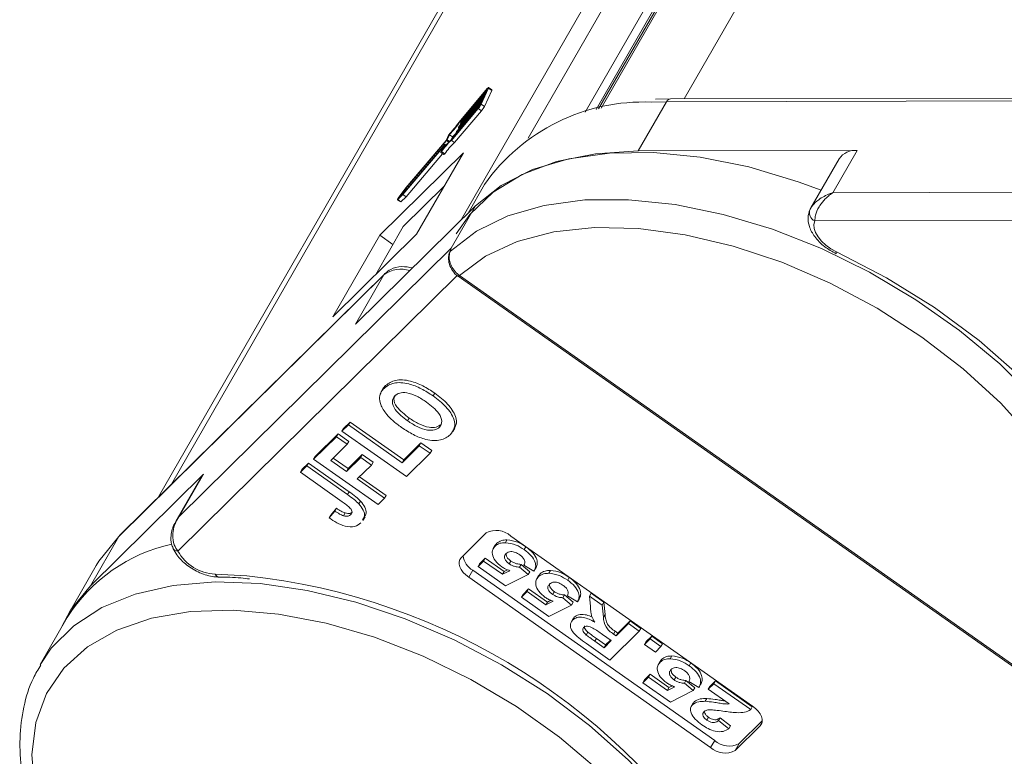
# Model space of a CAD drawing. Header units: millimetres. Extents: x 2390 to 3312, y -95 to 558.
# Tile 24 of 49: x 2869 to 2909, y 462 to 492. Entities that reach past the tile are written whole.
import ezdxf

# ---------------------------------------------------------------- set-up
doc = ezdxf.new("R2010")
doc.units = ezdxf.units.MM

msp = doc.modelspace()

# ---------------------------------------------------------------- linework, layer by layer
at = {"color": 7, "linetype": 'Continuous', "lineweight": 15}
for p, q in [((2896.198, 488.954), (2912.215, 516.831)), ((2908.802, 516.336), (2892.85, 488.571)), ((2908.649, 516.222), (2892.75, 488.549)), ((2906.448, 512.55), (2892.645, 488.525)), ((2887.219, 484.078), (2903.187, 511.871)), ((2903.987, 511.857), (2889.92, 487.374)), ((2892.213, 488.413), (2905.309, 511.208)), ((2875.563, 473.442), (2890.498, 499.437)), ((2889.619, 498.298), (2875.044, 472.929)), ((2888.247, 489.31), (2887.18, 488.048)), ((2888.271, 489.364), (2887.187, 488.081)), ((2888.025, 488.741), (2888.316, 489.381)), ((2888.213, 489.209), (2888.262, 489.316)), ((2888.247, 489.31), (2888.256, 489.304)), ((2888.316, 489.381), (2888.446, 489.289)), ((2888.452, 489.318), (2888.323, 489.409)), ((2888.104, 488.969), (2887.114, 487.797)), ((2887.138, 487.85), (2888.128, 489.023)), ((2888.189, 489.156), (2887.199, 487.983)), ((2887.223, 488.037), (2888.213, 489.209)), ((2888.043, 488.836), (2888.104, 488.969)), ((2888.128, 489.023), (2888.189, 489.156)), ((2888.155, 488.649), (2888.446, 489.289)), ((2895.639, 488.952), (2895.038, 488.933)), ((2916.333, 488.998), (2895.639, 488.952)), ((2886.823, 487.281), (2887.907, 488.563)), ((2886.865, 487.354), (2887.931, 488.617)), ((2888.019, 488.783), (2887.029, 487.61)), ((2887.053, 487.663), (2888.043, 488.836)), ((2887.907, 488.563), (2888.037, 488.472)), ((2887.971, 488.676), (2888.019, 488.783)), ((2888.025, 488.741), (2888.155, 488.649)), ((2894.337, 486.853), (2895.476, 488.835)), ((2894.868, 488.821), (2895.476, 488.835)), ((2895.476, 488.835), (2916.17, 488.881)), ((2886.953, 487.189), (2888.037, 488.472)), ((2887.105, 487.789), (2887.139, 487.765)), ((2887.106, 487.794), (2887.118, 487.821)), ((2887.114, 487.797), (2887.146, 487.774)), ((2887.18, 488.048), (2887.213, 488.024)), ((2887.19, 487.976), (2887.224, 487.952)), ((2887.191, 487.981), (2887.203, 488.007)), ((2887.199, 487.983), (2887.231, 487.961)), ((2886.708, 487.486), (2886.614, 487.279)), ((2886.744, 487.51), (2886.651, 487.304)), ((2886.744, 487.51), (2886.874, 487.419)), ((2886.874, 487.419), (2886.833, 487.328)), ((2887.02, 487.602), (2887.054, 487.579)), ((2887.021, 487.607), (2887.033, 487.634)), ((2887.029, 487.61), (2887.061, 487.587)), ((2884.877, 485.099), (2886.479, 486.996)), ((2884.912, 485.166), (2886.558, 487.115)), ((2886.631, 487.275), (2884.985, 485.326)), ((2886.614, 487.279), (2884.998, 485.366)), ((2886.487, 486.999), (2886.399, 486.806)), ((2886.566, 487.117), (2886.472, 486.911)), ((2886.479, 486.996), (2886.484, 486.993)), ((2886.566, 487.117), (2886.61, 487.086)), ((2886.613, 487.09), (2886.567, 487.122)), ((2886.631, 487.275), (2886.719, 487.213)), ((2886.651, 487.304), (2886.743, 487.239)), ((2886.823, 487.281), (2886.953, 487.189)), ((2887.31, 486.783), (2883.942, 483.458)), ((2885.006, 485.008), (2886.473, 486.744)), ((2885.422, 483.498), (2887.31, 486.783)), ((2886.397, 486.797), (2886.527, 486.706)), ((2886.427, 486.829), (2886.557, 486.737)), ((2894.337, 486.853), (2903.155, 486.872)), ((2902.424, 486.539), (2901.288, 484.563)), ((2902.179, 485.173), (2903.155, 486.872)), ((2884.998, 485.366), (2884.686, 484.947)), ((2886.532, 485.431), (2884.891, 483.81)), ((2888.16, 485.505), (2887.497, 484.352)), ((2884.664, 484.898), (2884.877, 485.099)), ((2884.985, 485.326), (2884.755, 485.017)), ((2884.755, 485.017), (2884.912, 485.166)), ((2884.793, 484.806), (2885.006, 485.008)), ((2884.877, 485.099), (2885.006, 485.008)), ((2884.985, 485.326), (2885.024, 485.298)), ((2923.407, 485.22), (2902.179, 485.173)), ((2887.794, 484.645), (2882.971, 479.884)), ((2884.656, 484.893), (2884.786, 484.802)), ((2884.664, 484.898), (2884.793, 484.806)), ((2886.818, 482.946), (2887.794, 484.645)), ((2884.891, 483.81), (2883.78, 481.877)), ((2901.451, 484.04), (2923.336, 484.088)), ((2882.054, 480.173), (2885.422, 483.498)), ((2883.942, 483.458), (2882.054, 480.173)), ((2884.473, 483.084), (2883.942, 483.458)), ((2886.818, 482.946), (2875.871, 472.139)), ((2873.44, 471.331), (2884.11, 481.866)), ((2884.154, 481.923), (2873.483, 471.388)), ((2875.818, 470.744), (2887.062, 481.845)), ((2884.11, 481.866), (2882.971, 479.884)), ((2887.1, 481.809), (2911.742, 464.453)), ((2887.147, 481.84), (2887.144, 481.842)), ((2911.79, 464.484), (2887.147, 481.84)), ((2884.114, 477.296), (2884.179, 477.41)), ((2884.071, 477.274), (2883.99, 477.133)), ((2886.089, 476.99), (2886.154, 477.103)), ((2882.422, 475.57), (2882.681, 475.825)), ((2882.487, 475.683), (2882.746, 475.939)), ((2882.681, 475.825), (2882.746, 475.939)), ((2882.681, 475.825), (2884.843, 474.303)), ((2882.746, 475.939), (2884.908, 474.416)), ((2885.065, 475.987), (2885.13, 476.1)), ((2886.346, 475.73), (2886.411, 475.843)), ((2881.347, 474.557), (2882.263, 475.461)), ((2882.198, 475.348), (2882.263, 475.461)), ((2882.263, 475.461), (2882.695, 475.157)), ((2882.422, 475.57), (2882.487, 475.683)), ((2885.017, 473.742), (2882.422, 475.57)), ((2886.88, 475.552), (2886.962, 475.693)), ((2881.282, 474.444), (2882.198, 475.348)), ((2882.63, 475.043), (2881.974, 474.395)), ((2882.198, 475.348), (2882.63, 475.043)), ((2882.63, 475.043), (2882.695, 475.157)), ((2884.908, 474.416), (2885.599, 475.098)), ((2885.534, 474.985), (2885.599, 475.098)), ((2885.599, 475.098), (2886.032, 474.794)), ((2884.843, 474.303), (2885.534, 474.985)), ((2885.967, 474.68), (2885.017, 473.742)), ((2885.534, 474.985), (2885.967, 474.68)), ((2885.967, 474.68), (2886.032, 474.794)), ((2880.812, 474.029), (2881.071, 474.285)), ((2881.006, 474.171), (2881.071, 474.285)), ((2881.071, 474.285), (2882.707, 473.133)), ((2881.282, 474.444), (2881.347, 474.557)), ((2883.877, 472.617), (2881.282, 474.444)), ((2881.974, 474.395), (2882.606, 473.95)), ((2882.068, 474.488), (2882.671, 474.064)), ((2882.606, 473.95), (2883.176, 474.513)), ((2882.671, 474.064), (2883.241, 474.626)), ((2883.176, 474.513), (2883.241, 474.626)), ((2883.176, 474.513), (2883.608, 474.208)), ((2883.241, 474.626), (2883.673, 474.322)), ((2883.608, 474.208), (2883.673, 474.322)), ((2884.843, 474.303), (2884.908, 474.416)), ((2880.747, 473.916), (2881.006, 474.171)), ((2880.747, 473.916), (2880.812, 474.029)), ((2882.426, 472.733), (2880.747, 473.916)), ((2881.006, 474.171), (2882.642, 473.019)), ((2882.606, 473.95), (2882.671, 474.064)), ((2883.608, 474.208), (2883.038, 473.646)), ((2872.301, 469.349), (2876.848, 473.838)), ((2876.758, 473.722), (2875.739, 471.949)), ((2875.871, 472.139), (2876.848, 473.838)), ((2876.848, 473.838), (2876.758, 473.722)), ((2883.038, 473.646), (2884.136, 472.873)), ((2883.132, 473.739), (2884.201, 472.986)), ((2882.642, 473.019), (2882.707, 473.133)), ((2883.105, 472.643), (2883.17, 472.756)), ((2884.136, 472.873), (2883.877, 472.617)), ((2884.136, 472.873), (2884.201, 472.986)), ((2881.905, 472.077), (2882.131, 472.356)), ((2881.97, 472.19), (2882.196, 472.47)), ((2882.131, 472.356), (2882.196, 472.47)), ((2882.489, 472.164), (2882.554, 472.277)), ((2882.771, 472.2), (2882.836, 472.313)), ((2881.905, 472.077), (2881.97, 472.19)), ((2883.268, 471.978), (2883.349, 472.12)), ((2887.215, 470.476), (2888.225, 471.474)), ((2872.301, 469.349), (2873.44, 471.331)), ((2888.997, 471.08), (2889.062, 471.194)), ((2889.211, 471.349), (2898.94, 464.497)), ((2888.589, 470.985), (2888.507, 470.843)), ((2888.584, 470.945), (2888.649, 471.058)), ((2888.588, 470.966), (2888.649, 471.058)), ((2889.758, 470.801), (2889.823, 470.914)), ((2887.896, 470.118), (2888.123, 470.342)), ((2887.961, 470.231), (2888.188, 470.455)), ((2888.123, 470.342), (2888.188, 470.455)), ((2888.123, 470.342), (2888.879, 469.81)), ((2888.188, 470.455), (2888.944, 469.923)), ((2889.155, 470.229), (2889.22, 470.342)), ((2872.538, 470.166), (2871.4, 468.184)), ((2887.69, 469.97), (2887.527, 469.687)), ((2897.419, 463.118), (2887.69, 469.97)), ((2887.896, 470.118), (2887.961, 470.231)), ((2889.002, 469.339), (2887.896, 470.118)), ((2888.879, 469.81), (2889.178, 469.955)), ((2888.879, 469.81), (2888.944, 469.923)), ((2888.944, 469.923), (2889.084, 469.991)), ((2889.563, 470.094), (2889.628, 470.208)), ((2889.563, 470.094), (2889.916, 469.799)), ((2889.628, 470.208), (2889.982, 469.912)), ((2890.149, 469.93), (2889.745, 470.171)), ((2889.916, 469.799), (2889.982, 469.912)), ((2890.149, 469.93), (2890.214, 470.043)), ((2890.743, 469.85), (2890.809, 469.964)), ((2878.594, 469.748), (2877.319, 469.812)), ((2897.256, 462.835), (2887.527, 469.687)), ((2889.916, 469.799), (2889.002, 469.339)), ((2890.335, 469.755), (2890.254, 469.613)), ((2890.33, 469.715), (2890.395, 469.828)), ((2890.335, 469.736), (2890.395, 469.828)), ((2891.504, 469.571), (2891.57, 469.684)), ((2889.643, 468.888), (2889.869, 469.112)), ((2889.708, 469.001), (2889.934, 469.225)), ((2889.869, 469.112), (2889.934, 469.225)), ((2889.869, 469.112), (2890.625, 468.58)), ((2889.934, 469.225), (2890.69, 468.693)), ((2890.901, 468.999), (2890.966, 469.112)), ((2889.643, 468.888), (2889.708, 469.001)), ((2890.749, 468.109), (2889.643, 468.888)), ((2890.625, 468.58), (2890.925, 468.725)), ((2890.625, 468.58), (2890.69, 468.693)), ((2890.69, 468.693), (2890.831, 468.761)), ((2891.309, 468.865), (2891.375, 468.978)), ((2891.309, 468.865), (2891.663, 468.569)), ((2891.375, 468.978), (2891.728, 468.682)), ((2891.895, 468.7), (2891.491, 468.941)), ((2891.895, 468.7), (2891.96, 468.813)), ((2892.378, 468.93), (2892.443, 469.044)), ((2892.42, 468.506), (2892.378, 468.93)), ((2892.378, 468.93), (2892.888, 468.571)), ((2892.443, 469.044), (2892.953, 468.684)), ((2891.663, 468.569), (2890.749, 468.109)), ((2891.663, 468.569), (2891.728, 468.682)), ((2892.888, 468.571), (2892.953, 468.684)), ((2892.888, 468.571), (2892.943, 468.079)), ((2892.953, 468.684), (2893.009, 468.193)), ((2871.37, 468.071), (2870.28, 466.174)), ((2891.722, 468.028), (2891.641, 467.886)), ((2891.7, 467.966), (2891.765, 468.079)), ((2891.733, 468.004), (2891.765, 468.079)), ((2892.943, 468.079), (2893.009, 468.193)), ((2893.516, 467.444), (2894.015, 467.937)), ((2893.95, 467.823), (2894.015, 467.937)), ((2894.015, 467.937), (2894.451, 467.629)), ((2894.386, 467.516), (2893.207, 466.352)), ((2893.353, 467.4), (2893.418, 467.513)), ((2893.418, 467.513), (2893.516, 467.444)), ((2893.451, 467.331), (2893.95, 467.823)), ((2893.95, 467.823), (2894.386, 467.516)), ((2894.386, 467.516), (2894.451, 467.629)), ((2892.253, 467.363), (2892.318, 467.476)), ((2892.596, 467.115), (2892.661, 467.228)), ((2892.596, 467.115), (2892.967, 466.854)), ((2892.661, 467.228), (2893.032, 466.967)), ((2893.254, 467.137), (2892.903, 467.385)), ((2892.967, 466.854), (2893.254, 467.137)), ((2893.032, 466.967), (2893.225, 467.157)), ((2893.353, 467.4), (2893.451, 467.331)), ((2893.451, 467.331), (2893.516, 467.444)), ((2894.596, 466.985), (2894.823, 467.208)), ((2894.661, 467.098), (2894.888, 467.322)), ((2894.823, 467.208), (2894.888, 467.322)), ((2894.823, 467.208), (2895.259, 466.901)), ((2894.888, 467.322), (2895.324, 467.014)), ((2893.207, 466.352), (2892.255, 467.023)), ((2892.967, 466.854), (2893.032, 466.967)), ((2894.596, 466.985), (2894.661, 467.098)), ((2895.033, 466.677), (2894.596, 466.985)), ((2895.259, 466.901), (2895.033, 466.677)), ((2895.259, 466.901), (2895.324, 467.014)), ((2895.22, 466.271), (2895.285, 466.385)), ((2895.224, 466.292), (2895.285, 466.385)), ((2895.633, 466.407), (2895.698, 466.52)), ((2895.224, 466.311), (2895.143, 466.17)), ((2896.394, 466.127), (2896.459, 466.241)), ((2894.532, 465.445), (2894.759, 465.668)), ((2894.532, 465.445), (2894.597, 465.558)), ((2894.597, 465.558), (2894.824, 465.782)), ((2894.759, 465.668), (2894.824, 465.782)), ((2894.759, 465.668), (2895.515, 465.136)), ((2894.824, 465.782), (2895.58, 465.249)), ((2895.79, 465.555), (2895.855, 465.669)), ((2896.199, 465.421), (2896.264, 465.534)), ((2896.264, 465.534), (2896.617, 465.238)), ((2895.638, 464.666), (2894.532, 465.445)), ((2895.515, 465.136), (2895.814, 465.281)), ((2895.515, 465.136), (2895.58, 465.249)), ((2895.58, 465.249), (2895.72, 465.317)), ((2896.199, 465.421), (2896.552, 465.125)), ((2896.785, 465.256), (2896.381, 465.498)), ((2896.552, 465.125), (2896.617, 465.238)), ((2896.785, 465.256), (2896.85, 465.37)), ((2897.157, 465.181), (2897.384, 465.405)), ((2897.157, 465.181), (2897.222, 465.294)), ((2898.001, 464.587), (2897.157, 465.181)), ((2897.222, 465.294), (2897.449, 465.518)), ((2897.384, 465.405), (2897.449, 465.518)), ((2897.384, 465.405), (2898.868, 464.359)), ((2897.449, 465.518), (2898.933, 464.473)), ((2896.552, 465.125), (2895.638, 464.666)), ((2897.041, 464.694), (2897.106, 464.808)), ((2896.553, 464.628), (2896.472, 464.486)), ((2896.526, 464.557), (2896.591, 464.671)), ((2898.868, 464.359), (2898.933, 464.473)), ((2897.107, 463.938), (2897.172, 464.051)), ((2897.572, 463.917), (2897.637, 464.03)), ((2897.637, 464.03), (2898.052, 463.701)), ((2897.572, 463.917), (2897.987, 463.588)), ((2897.987, 463.588), (2898.052, 463.701)), ((2899.252, 463.708), (2898.241, 462.71)), ((2899.334, 463.912), (2898.404, 462.994)), ((2899.324, 463.835), (2899.252, 463.708)), ((2897.419, 463.118), (2897.256, 462.835)), ((2898.404, 462.994), (2898.241, 462.71))]:
    msp.add_line(p, q, dxfattribs=at)
at = {"color": 7, "linetype": 'Continuous', "lineweight": 15, "flags": 128}
for points in [[(2888.262, 489.316), (2888.264, 489.321), (2888.264, 489.324), (2888.264, 489.325), (2888.262, 489.325), (2888.26, 489.324), (2888.256, 489.321), (2888.252, 489.316), (2888.247, 489.31)], [(2888.316, 489.381), (2888.322, 489.394), (2888.324, 489.404), (2888.323, 489.409), (2888.318, 489.409), (2888.31, 489.404), (2888.299, 489.395), (2888.286, 489.381), (2888.271, 489.364)], [(2888.446, 489.289), (2888.452, 489.303), (2888.454, 489.313), (2888.453, 489.317), (2888.452, 489.318)], [(2887.114, 487.797), (2887.111, 487.794), (2887.109, 487.792), (2887.107, 487.79), (2887.106, 487.789), (2887.105, 487.789), (2887.105, 487.79), (2887.105, 487.792), (2887.106, 487.794)], [(2887.199, 487.983), (2887.196, 487.981), (2887.194, 487.978), (2887.192, 487.977), (2887.191, 487.976), (2887.19, 487.976), (2887.19, 487.977), (2887.19, 487.978), (2887.191, 487.981)], [(2887.029, 487.61), (2887.026, 487.607), (2887.024, 487.605), (2887.022, 487.603), (2887.021, 487.602), (2887.02, 487.602), (2887.02, 487.603), (2887.02, 487.605), (2887.021, 487.607)], [(2886.479, 486.996), (2886.482, 486.999), (2886.484, 487.002), (2886.486, 487.003), (2886.487, 487.004), (2886.488, 487.004), (2886.488, 487.003), (2886.488, 487.002), (2886.487, 486.999)], [(2886.558, 487.115), (2886.561, 487.117), (2886.563, 487.12), (2886.565, 487.121), (2886.566, 487.122), (2886.567, 487.122), (2886.567, 487.121), (2886.567, 487.12), (2886.566, 487.117)], [(2886.399, 486.806), (2886.397, 486.801), (2886.397, 486.797), (2886.398, 486.797), (2886.402, 486.799), (2886.406, 486.803), (2886.413, 486.81), (2886.42, 486.819), (2886.427, 486.829)], [(2887.021, 483.523), (2887.564, 484.3), (2888.504, 485.192), (2889.676, 485.905), (2891.056, 486.426), (2892.62, 486.743), (2894.337, 486.853)], [(2901.699, 485.279), (2900.779, 485.617), (2898.788, 486.211), (2896.835, 486.605), (2894.954, 486.793), (2893.182, 486.77), (2891.551, 486.538), (2890.092, 486.101), (2888.832, 485.466), (2887.794, 484.645)], [(2884.686, 484.947), (2884.677, 484.935), (2884.669, 484.922), (2884.663, 484.911), (2884.658, 484.902), (2884.656, 484.896), (2884.656, 484.893), (2884.659, 484.894), (2884.664, 484.898)], [(2884.786, 484.802), (2884.789, 484.802), (2884.793, 484.806)], [(2913.834, 466.214), (2914.012, 466.695), (2914.266, 467.967), (2914.251, 469.341), (2913.969, 470.795), (2913.425, 472.299), (2912.629, 473.828), (2911.594, 475.353), (2910.341, 476.846), (2908.893, 478.28), (2907.275, 479.628), (2905.518, 480.866), (2903.653, 481.97), (2901.716, 482.921), (2899.741, 483.702), (2897.765, 484.297), (2895.824, 484.696), (2893.953, 484.891), (2892.188, 484.88), (2890.56, 484.662), (2889.1, 484.241), (2887.833, 483.625), (2886.784, 482.825)], [(2887.147, 481.84), (2888.2, 482.618), (2889.475, 483.206), (2890.946, 483.593), (2892.585, 483.769), (2894.357, 483.732), (2896.23, 483.483), (2898.164, 483.026), (2900.122, 482.371), (2902.064, 481.531), (2903.953, 480.521), (2905.75, 479.363), (2907.419, 478.08), (2908.929, 476.696), (2910.248, 475.24), (2911.35, 473.74), (2912.213, 472.226), (2912.821, 470.729), (2913.161, 469.277), (2913.227, 467.901), (2913.016, 466.627), (2912.534, 465.48), (2911.79, 464.484)], [(2902.315, 482.797), (2902.097, 482.916), (2901.897, 483.059), (2901.723, 483.219), (2901.583, 483.391), (2901.482, 483.566), (2901.425, 483.737), (2901.415, 483.898), (2901.451, 484.04)], [(2902.308, 482.718), (2902.306, 482.719), (2902.302, 482.732), (2902.305, 482.759), (2902.315, 482.797)], [(2914.635, 470.205), (2914.214, 471.47), (2913.45, 473.07), (2912.432, 474.674), (2911.179, 476.252), (2909.714, 477.777), (2908.063, 479.219), (2906.258, 480.552), (2904.33, 481.752), (2902.315, 482.797)], [(2884.154, 481.923), (2884.148, 481.917), (2884.11, 481.866)], [(2887.096, 481.811), (2887.098, 481.81), (2887.107, 481.812), (2887.123, 481.823), (2887.144, 481.842)], [(2887.1, 481.809), (2887.101, 481.808), (2887.11, 481.81), (2887.126, 481.821), (2887.147, 481.84)], [(2872.538, 470.166), (2872.643, 470.341), (2873.44, 471.331)], [(2873.483, 471.388), (2873.478, 471.382), (2873.44, 471.331)], [(2887.527, 469.687), (2887.407, 469.782), (2887.304, 469.887), (2887.223, 469.997), (2887.167, 470.107), (2887.137, 470.214), (2887.136, 470.314), (2887.162, 470.402), (2887.215, 470.476)], [(2898.584, 454.83), (2898.138, 456.318), (2897.435, 457.842), (2896.489, 459.371), (2895.316, 460.88), (2893.938, 462.339), (2892.381, 463.722), (2890.673, 465.004), (2888.845, 466.162), (2886.931, 467.173), (2884.966, 468.019), (2882.986, 468.686), (2881.027, 469.16), (2879.126, 469.433), (2877.317, 469.5), (2875.634, 469.36), (2874.107, 469.015), (2872.764, 468.471), (2871.63, 467.739), (2870.726, 466.832), (2870.273, 466.162)], [(2871.142, 467.675), (2871.504, 468.359), (2872.301, 469.349)], [(2870.058, 461.149), (2869.943, 462.541), (2870.104, 463.836), (2870.538, 465.007), (2871.236, 466.031), (2872.185, 466.889), (2873.365, 467.563), (2874.753, 468.039), (2876.322, 468.309), (2878.039, 468.366), (2879.872, 468.21), (2881.784, 467.844), (2883.736, 467.275), (2885.69, 466.514), (2887.607, 465.577), (2889.449, 464.482), (2891.179, 463.25), (2892.763, 461.908), (2894.169, 460.48), (2895.37, 458.995), (2896.341, 457.484), (2897.063, 455.976), (2897.522, 454.5)], [(2898.94, 464.497), (2899.06, 464.402), (2899.163, 464.297), (2899.244, 464.188), (2899.3, 464.077), (2899.33, 463.97), (2899.331, 463.87), (2899.305, 463.782), (2899.252, 463.708)]]:
    msp.add_lwpolyline(points, dxfattribs=at)
at = {"color": 7, "linetype": 'Continuous', "lineweight": 15}
for centre, radius, start, end in [((2895.66, 488.752), 0.201, 95.8172, 155.7418), ((2887.195, 489.167), 0.933, 319.6849, 332.7893), ((2887.694, 488.818), 0.311, 319.6849, 332.7893), ((2887.325, 489.076), 0.933, 319.6849, 332.7893), ((2894.56, 481), 7.827, 87.7459, 144.8576), ((2883.61, 490.496), 4.328, 316.3929, 325.5592), ((2884.224, 490.066), 3.566, 315.2725, 326.1784), ((2887.257, 487.749), 0.156, 139.6849, 152.7893), ((2887.341, 487.936), 0.156, 139.6849, 152.7893), ((2888.645, 485.381), 2.658, 132.0564, 144.8432), ((2886.966, 487.356), 0.289, 135.9699, 153.181), ((2884.996, 489.28), 2.644, 315.2559, 320.3671), ((2887.172, 487.563), 0.156, 139.6849, 152.7893), ((2888.444, 485.461), 2.436, 131.6944, 145.8657), ((2888.574, 485.37), 2.436, 131.6944, 145.8657), ((2886.512, 487.375), 0.156, 319.6849, 332.7893), ((2886.486, 486.775), 0.0801, 300.4451, 332.1234), ((2903.065, 486.099), 0.778, 83.3631, 145.575), ((2901.586, 484.368), 0.355, 156.3248, 247.6176), ((2886.956, 482.683), 0.223, 140.471, 160.4737), ((2884.795, 480.951), 1.143, 71.7915, 126.7815), ((2888.631, 470.723), 0.853, 47.2056, 118.418), ((2876.991, 464.53), 6.643, 102.2645, 147.7891), ((2875.816, 470.972), 0.228, 209.2989, 270.5787), ((2877.404, 471.623), 1.813, 208.991, 267.288), ((2888.084, 470.661), 0.796, 187.6051, 240.268), ((2877.498, 469.89), 0.196, 203.4724, 263.6161), ((2875.859, 444.005), 25.888, 31.3005, 83.935), ((2897.835, 463.461), 0.853, 227.2056, 298.418), ((2897.998, 463.744), 0.853, 227.2056, 298.418)]:
    msp.add_arc(centre, radius, start, end, dxfattribs=at)
for points, knots in [([(2902.179, 485.173), (2902.177, 485.172), (2902.168, 485.17), (2902.138, 485.16), (2902.103, 485.148), (2901.903, 485.075), (2901.622, 484.926), (2901.362, 484.689), (2901.289, 484.56), (2901.261, 484.511)], [0, 0, 0, 0, 0.005088, 0.020369, 0.070807, 0.089086, 0.500311, 0.809226, 1, 1, 1, 1]), ([(2902.179, 485.173), (2902.177, 485.172), (2902.175, 485.17), (2902.169, 485.167), (2902.161, 485.161), (2902.146, 485.151), (2902.123, 485.136), (2902.097, 485.117), (2902.052, 485.084), (2901.976, 485.024), (2901.825, 484.885), (2901.703, 484.734), (2901.564, 484.513), (2901.462, 484.286), (2901.455, 484.114), (2901.451, 484.04)], [0, 0, 0, 0, 0.004076, 0.005312, 0.013833, 0.023499, 0.039938, 0.067959, 0.085914, 0.147188, 0.256834, 0.484715, 0.526697, 0.795371, 1, 1, 1, 1]), ([(2901.25, 484.488), (2901.217, 484.386), (2901.148, 484.166), (2901.216, 483.786), (2901.435, 483.38), (2901.814, 482.99), (2902.149, 482.806), (2902.308, 482.718)], [0, 0, 0, 0, 0.156263, 0.336112, 0.544642, 0.784435, 1, 1, 1, 1]), ([(2886.746, 482.758), (2886.743, 482.749), (2886.721, 482.691), (2886.699, 482.537), (2886.732, 482.29), (2886.863, 482.03), (2887.002, 481.863), (2887.095, 481.813), (2887.098, 481.812)], [0, 0, 0, 0, 0.03193, 0.2282, 0.462922, 0.72214, 0.99229, 1, 1, 1, 1]), ([(2887.144, 481.842), (2887.136, 481.848), (2887.056, 481.906), (2886.92, 482.043), (2886.789, 482.277), (2886.73, 482.517), (2886.74, 482.709), (2886.772, 482.793), (2886.784, 482.825)], [0, 0, 0, 0, 0.023484, 0.237307, 0.451092, 0.663769, 0.870555, 1, 1, 1, 1]), ([(2886.784, 482.825), (2886.787, 482.834), (2886.802, 482.88), (2886.81, 482.916), (2886.817, 482.946), (2886.818, 482.946)], [0, 0, 0, 0, 0.17537, 0.987913, 1, 1, 1, 1]), ([(2885.264, 482.148), (2885.117, 482.174), (2884.802, 482.229), (2884.418, 482.133), (2884.227, 481.981), (2884.154, 481.923)], [0, 0, 0, 0, 0.349055, 0.747506, 1, 1, 1, 1]), ([(2884.066, 477.259), (2884.067, 477.263), (2884.087, 477.323), (2884.135, 477.368), (2884.179, 477.41)], [0, 0, 0, 0, 0.068967, 1, 1, 1, 1]), ([(2884.114, 477.296), (2884.233, 477.383), (2884.47, 477.555), (2885.06, 477.516), (2885.624, 477.296), (2885.934, 477.092), (2886.089, 476.99)], [0, 0, 0, 0, 0.279831, 0.558669, 0.779006, 1, 1, 1, 1]), ([(2884.179, 477.41), (2884.298, 477.496), (2884.535, 477.668), (2885.125, 477.63), (2885.689, 477.409), (2885.999, 477.205), (2886.154, 477.103)], [0, 0, 0, 0, 0.279831, 0.558669, 0.779006, 1, 1, 1, 1]), ([(2883.932, 476.944), (2883.95, 477.019), (2883.982, 477.153), (2884.074, 477.252), (2884.114, 477.296)], [0, 0, 0, 0, 0.559564, 1, 1, 1, 1]), ([(2884.577, 477.019), (2884.548, 476.972), (2884.473, 476.85), (2884.637, 476.48), (2884.943, 476.245), (2885.13, 476.1)], [0, 0, 0, 0, 0.196484, 0.508635, 1, 1, 1, 1]), ([(2885.818, 476.743), (2885.693, 476.826), (2885.444, 476.992), (2885.048, 477.133), (2884.724, 477.126), (2884.608, 477.039), (2884.55, 476.995)], [0, 0, 0, 0, 0.281087, 0.560013, 0.779691, 1, 1, 1, 1]), ([(2886.154, 477.103), (2886.34, 476.961), (2886.71, 476.678), (2887.012, 476.199), (2887.053, 475.856), (2886.963, 475.729), (2886.934, 475.69)], [0, 0, 0, 0, 0.319421, 0.637005, 0.887424, 1, 1, 1, 1]), ([(2884.224, 476.243), (2884.126, 476.38), (2883.95, 476.624), (2883.938, 476.846), (2883.932, 476.944)], [0, 0, 0, 0, 0.559956, 1, 1, 1, 1]), ([(2884.55, 476.995), (2884.5, 476.922), (2884.401, 476.775), (2884.567, 476.369), (2884.876, 476.132), (2885.065, 475.987)], [0, 0, 0, 0, 0.280278, 0.559877, 1, 1, 1, 1]), ([(2886.346, 475.73), (2886.394, 475.805), (2886.49, 475.953), (2886.315, 476.361), (2886.007, 476.598), (2885.818, 476.743)], [0, 0, 0, 0, 0.2799912, 0.5597684, 1, 1, 1, 1]), ([(2886.089, 476.99), (2886.275, 476.848), (2886.644, 476.565), (2886.952, 476.083), (2886.981, 475.68), (2886.846, 475.511), (2886.779, 475.426)], [0, 0, 0, 0, 0.280551, 0.559488, 0.779434, 1, 1, 1, 1]), ([(2884.823, 475.719), (2884.698, 475.81), (2884.476, 475.973), (2884.301, 476.161), (2884.224, 476.243)], [0, 0, 0, 0, 0.560171, 1, 1, 1, 1]), ([(2885.065, 475.987), (2885.191, 475.904), (2885.442, 475.737), (2885.839, 475.601), (2886.167, 475.602), (2886.286, 475.687), (2886.346, 475.73)], [0, 0, 0, 0, 0.281021, 0.560116, 0.779939, 1, 1, 1, 1]), ([(2885.13, 476.1), (2885.256, 476.017), (2885.507, 475.851), (2885.904, 475.714), (2886.232, 475.715), (2886.351, 475.801), (2886.411, 475.843)], [0, 0, 0, 0, 0.281021, 0.560116, 0.779939, 1, 1, 1, 1]), ([(2886.779, 475.426), (2886.662, 475.34), (2886.428, 475.168), (2885.846, 475.2), (2885.286, 475.415), (2884.978, 475.618), (2884.823, 475.719)], [0, 0, 0, 0, 0.279942, 0.558704, 0.779045, 1, 1, 1, 1]), ([(2882.707, 473.133), (2882.8, 473.067), (2882.966, 472.949), (2883.108, 472.815), (2883.17, 472.756)], [0, 0, 0, 0, 0.5602943, 1, 1, 1, 1]), ([(2882.771, 472.2), (2882.798, 472.234), (2882.839, 472.284), (2882.818, 472.386), (2882.699, 472.542), (2882.547, 472.648), (2882.426, 472.733)], [0, 0, 0, 0, 0.249396, 0.374426, 0.499454, 1, 1, 1, 1]), ([(2882.642, 473.019), (2882.735, 472.953), (2882.901, 472.835), (2883.043, 472.702), (2883.105, 472.643)], [0, 0, 0, 0, 0.560294, 1, 1, 1, 1]), ([(2883.17, 472.756), (2883.235, 472.675), (2883.364, 472.512), (2883.423, 472.272), (2883.35, 472.168), (2883.315, 472.12)], [0, 0, 0, 0, 0.349464, 0.699067, 1, 1, 1, 1]), ([(2882.131, 472.356), (2882.195, 472.314), (2882.309, 472.238), (2882.434, 472.186), (2882.489, 472.164)], [0, 0, 0, 0, 0.561018, 1, 1, 1, 1]), ([(2882.196, 472.47), (2882.26, 472.427), (2882.374, 472.351), (2882.499, 472.3), (2882.554, 472.277)], [0, 0, 0, 0, 0.561018, 1, 1, 1, 1]), ([(2882.554, 472.277), (2882.587, 472.269), (2882.653, 472.253), (2882.76, 472.258), (2882.807, 472.292), (2882.836, 472.313)], [0, 0, 0, 0, 0.280672, 0.560844, 1, 1, 1, 1]), ([(2883.105, 472.643), (2883.17, 472.562), (2883.299, 472.399), (2883.358, 472.158), (2883.284, 472.055), (2883.25, 472.007)], [0, 0, 0, 0, 0.349464, 0.699067, 1, 1, 1, 1]), ([(2875.758, 471.964), (2875.735, 471.929), (2875.615, 471.751), (2875.534, 471.426), (2875.528, 471.074), (2875.604, 470.918), (2875.63, 470.865)], [0, 0, 0, 0, 0.10585, 0.551015, 0.848228, 1, 1, 1, 1]), ([(2875.871, 472.139), (2875.87, 472.137), (2875.869, 472.135), (2875.865, 472.129), (2875.859, 472.121), (2875.849, 472.107), (2875.833, 472.084), (2875.816, 472.057), (2875.788, 472.01), (2875.742, 471.925), (2875.662, 471.737), (2875.62, 471.546), (2875.608, 471.276), (2875.642, 471.012), (2875.765, 470.825), (2875.818, 470.744)], [0, 0, 0, 0, 0.0040759, 0.005312, 0.0138325, 0.0234994, 0.0399385, 0.0679586, 0.0859142, 0.1471881, 0.2568342, 0.4847154, 0.5266974, 0.7953711, 1, 1, 1, 1]), ([(2875.871, 472.139), (2875.87, 472.138), (2875.865, 472.131), (2875.847, 472.109), (2875.827, 472.082), (2875.789, 472.031), (2875.775, 471.992), (2875.763, 471.959)], [0, 0, 0, 0, 0.0287478, 0.1150992, 0.4001087, 0.5033975, 1, 1, 1, 1]), ([(2883.186, 471.879), (2883.111, 471.821), (2882.961, 471.705), (2882.577, 471.722), (2882.209, 471.877), (2882.007, 472.01), (2881.905, 472.077)], [0, 0, 0, 0, 0.280246, 0.558416, 0.778827, 1, 1, 1, 1]), ([(2882.489, 472.164), (2882.522, 472.156), (2882.588, 472.14), (2882.695, 472.145), (2882.742, 472.179), (2882.771, 472.2)], [0, 0, 0, 0, 0.2806722, 0.5608436, 1, 1, 1, 1]), ([(2888.584, 470.945), (2888.643, 470.989), (2888.75, 471.069), (2888.922, 471.077), (2888.997, 471.08)], [0, 0, 0, 0, 0.5595341, 1, 1, 1, 1]), ([(2888.649, 471.058), (2888.709, 471.102), (2888.815, 471.182), (2888.987, 471.19), (2889.062, 471.194)], [0, 0, 0, 0, 0.559534, 1, 1, 1, 1]), ([(2888.997, 471.08), (2889.142, 471.062), (2889.401, 471.03), (2889.649, 470.871), (2889.758, 470.801)], [0, 0, 0, 0, 0.558353, 1, 1, 1, 1]), ([(2889.062, 471.194), (2889.207, 471.175), (2889.466, 471.143), (2889.714, 470.984), (2889.823, 470.914)], [0, 0, 0, 0, 0.558353, 1, 1, 1, 1]), ([(2875.618, 470.86), (2875.666, 470.77), (2875.8, 470.524), (2876.166, 470.163), (2876.698, 469.848), (2877.158, 469.711), (2877.408, 469.698), (2877.476, 469.695)], [0, 0, 0, 0, 0.1457771, 0.3970156, 0.6512008, 0.9056133, 1, 1, 1, 1]), ([(2888.854, 470.108), (2888.758, 470.188), (2888.567, 470.347), (2888.461, 470.606), (2888.473, 470.81), (2888.547, 470.9), (2888.584, 470.945)], [0, 0, 0, 0, 0.279007, 0.558619, 0.779074, 1, 1, 1, 1]), ([(2889.58, 470.594), (2889.521, 470.63), (2889.404, 470.701), (2889.224, 470.735), (2889.1, 470.705), (2889.05, 470.663), (2889.026, 470.642)], [0, 0, 0, 0, 0.2795727, 0.5586639, 0.7789233, 1, 1, 1, 1]), ([(2889.758, 470.801), (2889.858, 470.723), (2890.058, 470.567), (2890.208, 470.304), (2890.229, 470.085), (2890.176, 469.982), (2890.149, 469.93)], [0, 0, 0, 0, 0.279948, 0.559031, 0.779331, 1, 1, 1, 1]), ([(2889.823, 470.914), (2889.923, 470.836), (2890.123, 470.68), (2890.273, 470.417), (2890.294, 470.199), (2890.241, 470.095), (2890.214, 470.043)], [0, 0, 0, 0, 0.279948, 0.559031, 0.779331, 1, 1, 1, 1]), ([(2889.026, 470.642), (2889.001, 470.614), (2888.953, 470.557), (2888.96, 470.438), (2889.038, 470.32), (2889.116, 470.259), (2889.155, 470.229)], [0, 0, 0, 0, 0.2808976, 0.5594604, 0.779497, 1, 1, 1, 1]), ([(2889.031, 470.663), (2889.028, 470.624), (2889.022, 470.553), (2889.103, 470.433), (2889.181, 470.372), (2889.22, 470.342)], [0, 0, 0, 0, 0.387376, 0.693364, 1, 1, 1, 1]), ([(2889.22, 470.342), (2889.256, 470.319), (2889.33, 470.273), (2889.474, 470.222), (2889.57, 470.213), (2889.628, 470.208)], [0, 0, 0, 0, 0.279963, 0.560065, 1, 1, 1, 1]), ([(2889.745, 470.171), (2889.761, 470.203), (2889.794, 470.268), (2889.765, 470.388), (2889.693, 470.504), (2889.618, 470.564), (2889.58, 470.594)], [0, 0, 0, 0, 0.2803, 0.559961, 0.780042, 1, 1, 1, 1]), ([(2889.178, 469.955), (2889.115, 469.976), (2889.003, 470.013), (2888.9, 470.079), (2888.854, 470.108)], [0, 0, 0, 0, 0.559888, 1, 1, 1, 1]), ([(2889.155, 470.229), (2889.191, 470.206), (2889.265, 470.16), (2889.409, 470.109), (2889.505, 470.1), (2889.563, 470.094)], [0, 0, 0, 0, 0.279963, 0.560065, 1, 1, 1, 1]), ([(2890.395, 469.828), (2890.455, 469.873), (2890.561, 469.952), (2890.733, 469.96), (2890.809, 469.964)], [0, 0, 0, 0, 0.559534, 1, 1, 1, 1]), ([(2890.809, 469.964), (2890.953, 469.946), (2891.212, 469.913), (2891.46, 469.754), (2891.57, 469.684)], [0, 0, 0, 0, 0.558353, 1, 1, 1, 1]), ([(2877.476, 469.695), (2877.766, 469.692), (2878.165, 469.688), (2878.587, 469.635), (2878.702, 469.621)], [0, 0, 0, 0, 0.7282124, 1, 1, 1, 1]), ([(2890.6, 468.878), (2890.505, 468.958), (2890.313, 469.118), (2890.207, 469.376), (2890.219, 469.58), (2890.293, 469.67), (2890.33, 469.715)], [0, 0, 0, 0, 0.279007, 0.558619, 0.779074, 1, 1, 1, 1]), ([(2890.33, 469.715), (2890.39, 469.759), (2890.496, 469.839), (2890.668, 469.847), (2890.743, 469.85)], [0, 0, 0, 0, 0.559534, 1, 1, 1, 1]), ([(2890.743, 469.85), (2890.888, 469.832), (2891.147, 469.8), (2891.395, 469.641), (2891.504, 469.571)], [0, 0, 0, 0, 0.558353, 1, 1, 1, 1]), ([(2891.326, 469.364), (2891.267, 469.4), (2891.15, 469.472), (2890.97, 469.505), (2890.846, 469.475), (2890.797, 469.433), (2890.772, 469.412)], [0, 0, 0, 0, 0.279573, 0.558664, 0.778923, 1, 1, 1, 1]), ([(2891.504, 469.571), (2891.604, 469.493), (2891.804, 469.337), (2891.954, 469.074), (2891.976, 468.856), (2891.922, 468.752), (2891.895, 468.7)], [0, 0, 0, 0, 0.279948, 0.559031, 0.779331, 1, 1, 1, 1]), ([(2891.57, 469.684), (2891.67, 469.606), (2891.869, 469.45), (2892.019, 469.187), (2892.041, 468.969), (2891.987, 468.865), (2891.96, 468.813)], [0, 0, 0, 0, 0.279948, 0.559031, 0.779331, 1, 1, 1, 1]), ([(2890.772, 469.412), (2890.747, 469.384), (2890.699, 469.327), (2890.706, 469.209), (2890.784, 469.09), (2890.862, 469.029), (2890.901, 468.999)], [0, 0, 0, 0, 0.2808976, 0.5594604, 0.779497, 1, 1, 1, 1]), ([(2890.777, 469.433), (2890.774, 469.394), (2890.769, 469.323), (2890.85, 469.203), (2890.927, 469.142), (2890.966, 469.112)], [0, 0, 0, 0, 0.387376, 0.693364, 1, 1, 1, 1]), ([(2890.966, 469.112), (2891.003, 469.089), (2891.076, 469.043), (2891.22, 468.992), (2891.316, 468.983), (2891.375, 468.978)], [0, 0, 0, 0, 0.279963, 0.560065, 1, 1, 1, 1]), ([(2891.491, 468.941), (2891.508, 468.973), (2891.54, 469.038), (2891.511, 469.159), (2891.439, 469.274), (2891.364, 469.334), (2891.326, 469.364)], [0, 0, 0, 0, 0.2803, 0.559961, 0.780042, 1, 1, 1, 1]), ([(2890.925, 468.725), (2890.862, 468.746), (2890.749, 468.783), (2890.646, 468.849), (2890.6, 468.878)], [0, 0, 0, 0, 0.559888, 1, 1, 1, 1]), ([(2890.901, 468.999), (2890.938, 468.976), (2891.011, 468.93), (2891.155, 468.879), (2891.251, 468.87), (2891.309, 468.865)], [0, 0, 0, 0, 0.279963, 0.560065, 1, 1, 1, 1]), ([(2892.594, 467.885), (2892.55, 467.959), (2892.478, 468.081), (2892.443, 468.243), (2892.427, 468.376), (2892.422, 468.463), (2892.42, 468.506)], [0, 0, 0, 0, 0.339579, 0.559591, 0.779787, 1, 1, 1, 1]), ([(2892.255, 467.023), (2892.152, 467.097), (2891.949, 467.243), (2891.714, 467.456), (2891.624, 467.638), (2891.596, 467.81), (2891.659, 467.904), (2891.7, 467.966)], [0, 0, 0, 0, 0.251143, 0.500527, 0.625735, 0.75105, 1, 1, 1, 1]), ([(2891.7, 467.966), (2891.753, 468.005), (2891.859, 468.084), (2892.114, 468.087), (2892.371, 468.006), (2892.519, 467.925), (2892.594, 467.885)], [0, 0, 0, 0, 0.279954, 0.558933, 0.779174, 1, 1, 1, 1]), ([(2891.765, 468.079), (2891.819, 468.119), (2891.925, 468.198), (2892.179, 468.198), (2892.378, 468.142), (2892.472, 468.093), (2892.492, 468.083)], [0, 0, 0, 0, 0.334829, 0.668493, 0.931905, 1, 1, 1, 1]), ([(2892.943, 468.079), (2892.954, 467.951), (2892.968, 467.773), (2893.168, 467.528), (2893.291, 467.443), (2893.353, 467.4)], [0, 0, 0, 0, 0.561022, 0.779295, 1, 1, 1, 1]), ([(2893.009, 468.193), (2893.019, 468.064), (2893.033, 467.886), (2893.233, 467.642), (2893.356, 467.556), (2893.418, 467.513)], [0, 0, 0, 0, 0.561022, 0.779295, 1, 1, 1, 1]), ([(2892.147, 467.669), (2892.131, 467.648), (2892.099, 467.605), (2892.123, 467.489), (2892.204, 467.411), (2892.253, 467.363)], [0, 0, 0, 0, 0.281129, 0.561183, 1, 1, 1, 1]), ([(2892.903, 467.385), (2892.777, 467.477), (2892.619, 467.593), (2892.406, 467.7), (2892.297, 467.724), (2892.204, 467.713), (2892.166, 467.684), (2892.147, 467.669)], [0, 0, 0, 0, 0.500962, 0.625785, 0.750436, 0.875032, 1, 1, 1, 1]), ([(2892.184, 467.729), (2892.181, 467.723), (2892.164, 467.696), (2892.191, 467.601), (2892.27, 467.524), (2892.318, 467.476)], [0, 0, 0, 0, 0.081675, 0.439431, 1, 1, 1, 1]), ([(2892.253, 467.363), (2892.316, 467.316), (2892.429, 467.232), (2892.545, 467.151), (2892.596, 467.115)], [0, 0, 0, 0, 0.559921, 1, 1, 1, 1]), ([(2892.318, 467.476), (2892.381, 467.429), (2892.494, 467.345), (2892.61, 467.264), (2892.661, 467.228)], [0, 0, 0, 0, 0.559921, 1, 1, 1, 1]), ([(2895.22, 466.271), (2895.279, 466.316), (2895.385, 466.395), (2895.557, 466.403), (2895.633, 466.407)], [0, 0, 0, 0, 0.559534, 1, 1, 1, 1]), ([(2895.285, 466.385), (2895.344, 466.429), (2895.45, 466.508), (2895.622, 466.517), (2895.698, 466.52)], [0, 0, 0, 0, 0.559534, 1, 1, 1, 1]), ([(2895.633, 466.407), (2895.778, 466.389), (2896.037, 466.356), (2896.285, 466.197), (2896.394, 466.127)], [0, 0, 0, 0, 0.558353, 1, 1, 1, 1]), ([(2895.698, 466.52), (2895.843, 466.502), (2896.102, 466.469), (2896.35, 466.311), (2896.459, 466.241)], [0, 0, 0, 0, 0.558353, 1, 1, 1, 1]), ([(2870.301, 466.146), (2870.196, 465.977), (2869.88, 465.461), (2869.59, 464.471), (2869.433, 463.212), (2869.481, 462.224), (2869.584, 461.663), (2869.603, 461.558)], [0, 0, 0, 0, 0.130883, 0.39825, 0.66621, 0.937245, 1, 1, 1, 1]), ([(2895.49, 465.435), (2895.394, 465.514), (2895.203, 465.674), (2895.097, 465.933), (2895.109, 466.136), (2895.183, 466.226), (2895.22, 466.271)], [0, 0, 0, 0, 0.279007, 0.558619, 0.779074, 1, 1, 1, 1]), ([(2895.661, 465.969), (2895.637, 465.94), (2895.589, 465.884), (2895.596, 465.765), (2895.673, 465.646), (2895.751, 465.586), (2895.79, 465.555)], [0, 0, 0, 0, 0.280898, 0.55946, 0.779497, 1, 1, 1, 1]), ([(2896.216, 465.921), (2896.157, 465.956), (2896.039, 466.028), (2895.86, 466.062), (2895.736, 466.031), (2895.686, 465.99), (2895.661, 465.969)], [0, 0, 0, 0, 0.279573, 0.558664, 0.778923, 1, 1, 1, 1]), ([(2895.667, 465.99), (2895.664, 465.95), (2895.658, 465.88), (2895.739, 465.759), (2895.817, 465.699), (2895.855, 465.669)], [0, 0, 0, 0, 0.387376, 0.693364, 1, 1, 1, 1]), ([(2896.381, 465.498), (2896.397, 465.53), (2896.429, 465.595), (2896.401, 465.715), (2896.328, 465.83), (2896.253, 465.891), (2896.216, 465.921)], [0, 0, 0, 0, 0.2803, 0.559961, 0.780042, 1, 1, 1, 1]), ([(2896.394, 466.127), (2896.494, 466.049), (2896.694, 465.893), (2896.843, 465.63), (2896.865, 465.412), (2896.811, 465.308), (2896.785, 465.256)], [0, 0, 0, 0, 0.279948, 0.559031, 0.779331, 1, 1, 1, 1]), ([(2896.459, 466.241), (2896.559, 466.163), (2896.759, 466.006), (2896.908, 465.743), (2896.93, 465.525), (2896.877, 465.421), (2896.85, 465.37)], [0, 0, 0, 0, 0.279948, 0.559031, 0.779331, 1, 1, 1, 1]), ([(2895.79, 465.555), (2895.827, 465.532), (2895.9, 465.486), (2896.045, 465.435), (2896.14, 465.426), (2896.199, 465.421)], [0, 0, 0, 0, 0.279963, 0.560065, 1, 1, 1, 1]), ([(2895.855, 465.669), (2895.892, 465.646), (2895.966, 465.599), (2896.11, 465.549), (2896.206, 465.54), (2896.264, 465.534)], [0, 0, 0, 0, 0.279963, 0.560065, 1, 1, 1, 1]), ([(2895.814, 465.281), (2895.751, 465.302), (2895.638, 465.34), (2895.535, 465.406), (2895.49, 465.435)], [0, 0, 0, 0, 0.5598879, 1, 1, 1, 1]), ([(2896.591, 464.671), (2896.666, 464.72), (2896.802, 464.808), (2897.013, 464.808), (2897.106, 464.808)], [0, 0, 0, 0, 0.558458, 1, 1, 1, 1]), ([(2897.106, 464.808), (2897.215, 464.798), (2897.393, 464.781), (2897.636, 464.737), (2897.766, 464.719), (2897.824, 464.711)], [0, 0, 0, 0, 0.459398, 0.75694, 1, 1, 1, 1]), ([(2896.902, 463.75), (2896.807, 463.823), (2896.617, 463.967), (2896.459, 464.213), (2896.427, 464.424), (2896.493, 464.513), (2896.526, 464.557)], [0, 0, 0, 0, 0.280568, 0.55975, 0.779795, 1, 1, 1, 1]), ([(2896.526, 464.557), (2896.601, 464.607), (2896.737, 464.695), (2896.948, 464.694), (2897.041, 464.694)], [0, 0, 0, 0, 0.558458, 1, 1, 1, 1]), ([(2897.215, 464.354), (2897.165, 464.349), (2897.075, 464.341), (2897.018, 464.299), (2896.993, 464.28)], [0, 0, 0, 0, 0.560117, 1, 1, 1, 1]), ([(2897.041, 464.694), (2897.15, 464.684), (2897.328, 464.667), (2897.584, 464.624), (2897.801, 464.585), (2897.934, 464.586), (2898.001, 464.587)], [0, 0, 0, 0, 0.339985, 0.560186, 0.78038, 1, 1, 1, 1]), ([(2897.753, 464.297), (2897.651, 464.312), (2897.468, 464.339), (2897.293, 464.349), (2897.215, 464.354)], [0, 0, 0, 0, 0.560235, 1, 1, 1, 1]), ([(2898.868, 464.359), (2898.791, 464.319), (2898.636, 464.239), (2898.241, 464.23), (2897.938, 464.272), (2897.753, 464.297)], [0, 0, 0, 0, 0.279551, 0.559332, 1, 1, 1, 1]), ([(2896.993, 464.28), (2896.973, 464.256), (2896.933, 464.209), (2896.942, 464.11), (2897.01, 464.012), (2897.075, 463.963), (2897.107, 463.938)], [0, 0, 0, 0, 0.280664, 0.559461, 0.779366, 1, 1, 1, 1]), ([(2897.01, 464.316), (2897.008, 464.284), (2897.005, 464.225), (2897.076, 464.125), (2897.14, 464.076), (2897.172, 464.051)], [0, 0, 0, 0, 0.387576, 0.693281, 1, 1, 1, 1]), ([(2897.172, 464.051), (2897.205, 464.03), (2897.271, 463.987), (2897.381, 463.952), (2897.524, 463.949), (2897.591, 463.997), (2897.637, 464.03)], [0, 0, 0, 0, 0.187236, 0.374084, 0.560696, 1, 1, 1, 1]), ([(2897.987, 463.588), (2897.917, 463.545), (2897.778, 463.461), (2897.466, 463.469), (2897.157, 463.585), (2896.987, 463.695), (2896.902, 463.75)], [0, 0, 0, 0, 0.280752, 0.55897, 0.779275, 1, 1, 1, 1]), ([(2897.107, 463.938), (2897.14, 463.916), (2897.206, 463.874), (2897.316, 463.838), (2897.459, 463.836), (2897.526, 463.884), (2897.572, 463.917)], [0, 0, 0, 0, 0.187236, 0.374084, 0.560696, 1, 1, 1, 1])]:
    msp.add_open_spline(points, degree=3, knots=knots, dxfattribs=at)

doc.saveas('drawing.dxf')
